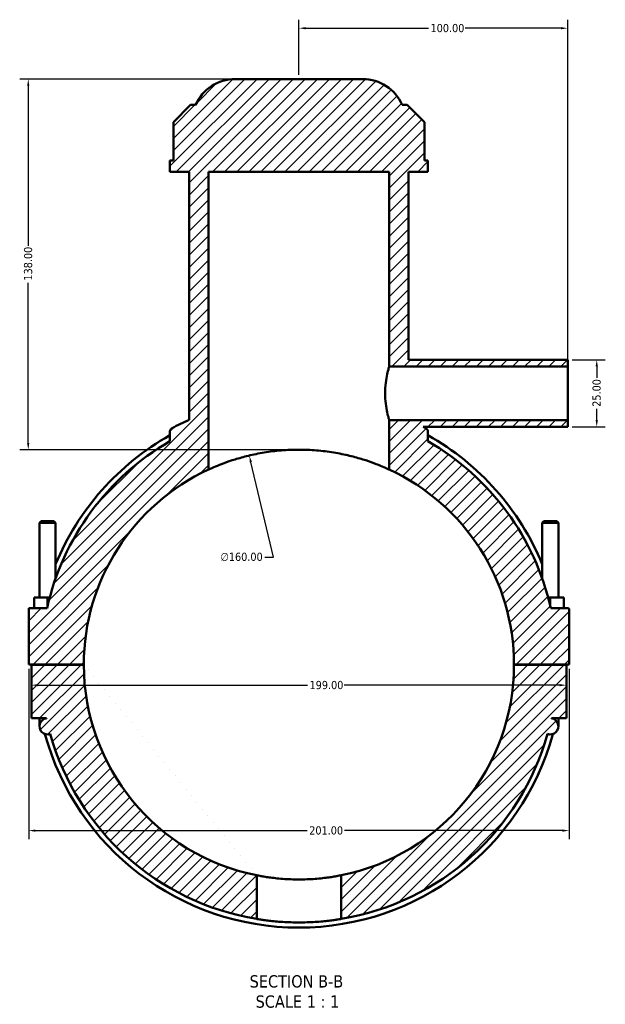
# Model space of a CAD drawing. Header units: millimetres. Extents: x 0 to 898, y -421 to 989.
# Tile 1 of 7: x 311 to 528, y -421 to -55. Entities that reach past the tile are written whole.
import ezdxf

# ---------------------------------------------------------------- set-up
doc = ezdxf.new("R2010")
doc.units = ezdxf.units.MM
for name, color, linetype, lineweight in [('Dimension (ANSI)', 7, 'Continuous', 25), ('Hatch (ANSI)', 7, 'Continuous', 18), ('Symbol (ANSI)', 7, 'Continuous', 25), ('Visible (ANSI)', 7, 'Continuous', 50)]:
    doc.layers.add(name, color=color, linetype=linetype, lineweight=lineweight)
doc.styles.add('Label Text (ANSI)', font='tahoma.ttf')
doc.styles.add('Note Text (ANSI)', font='tahoma.ttf')
doc.dimstyles.new('Default - mm (ANSI)', dxfattribs={"dimtxt": 3.048, "dimasz": 2.5, "dimexe": 3.175, "dimexo": 1.6002, "dimgap": 0.8, "dimtad": 0, "dimtoh": 1, "dimrnd": 1e-08, "dimzin": 4, "dimdsep": 46, "dimtxsty": 'Note Text (ANSI)', "dimcen": 0.09, "dimdle": 10, "dimclrd": 256, "dimclre": 256, "dimclrt": 230, "dimadec": 1, "dimazin": 1, "dimtfac": 1, "dimtofl": 0, "dimtmove": 0, "dimatfit": 3, "dimfxl": 1, "dimtolj": 1, "dimtzin": 4, "dimlwd": -1, "dimlwe": -1, "dimarcsym": 0})

# ---------------------------------------------------------------- blocks, each defined once
blk = doc.blocks.new('*D7')
at = {"layer": 'Defpoints', "color": 0, "transparency": 16777216}
for p in [(396.09, -217.16), (432.97, -372.85)]:
    blk.add_point(p, dxfattribs=at)
at = {"layer": 'Dimension (ANSI)', "transparency": 16777216}
for p, q in [((405.05, -254.98), (396.67, -219.59)), ((401.83, -254.98), (405.05, -254.98))]:
    blk.add_line(p, q, dxfattribs=at)
blk.add_solid([(397.07, -219.49), (396.26, -219.68), (396.09, -217.16)], dxfattribs=at)
at = {"layer": 'Dimension (ANSI)', "color": 230, "true_color": 0xff0080, "transparency": 16777216, "insert": (385.35, -253.34), "char_height": 3.048, "attachment_point": 1, "style": 'Note Text (ANSI)'}
blk.add_mtext('\\A1;∅160.00', dxfattribs=at)
blk = doc.blocks.new('*D9')
at = {"layer": 'Defpoints', "color": 0, "transparency": 16777216}
for p in [(390.82, -77), (313.87, -215), (414.53, -215)]:
    blk.add_point(p, dxfattribs=at)
at = {"layer": 'Dimension (ANSI)', "transparency": 16777216}
for p, q in [((389.22, -77), (310.69, -77)), ((313.87, -79.5), (313.87, -139.16)), ((313.87, -212.5), (313.87, -152.84)), ((412.93, -215), (310.69, -215))]:
    blk.add_line(p, q, dxfattribs=at)
for points in [[(313.45, -79.5), (314.28, -79.5), (313.87, -77)], [(313.45, -212.5), (314.28, -212.5), (313.87, -215)]]:
    blk.add_solid(points, dxfattribs=at)
at = {"layer": 'Dimension (ANSI)', "color": 230, "true_color": 0xff0080, "transparency": 16777216, "insert": (312.27, -152.04), "char_height": 3.048, "attachment_point": 1, "rotation": 90, "style": 'Note Text (ANSI)'}
blk.add_mtext('\\A1;138.00', dxfattribs=at)
blk = doc.blocks.new('*D10')
at = {"layer": 'Defpoints', "color": 0, "transparency": 16777216}
for p in [(514.53, -181.5), (514.53, -206.5), (525.31, -206.5)]:
    blk.add_point(p, dxfattribs=at)
at = {"layer": 'Dimension (ANSI)', "transparency": 16777216}
for p, q in [((516.13, -181.5), (528.49, -181.5)), ((525.31, -184), (525.31, -188.19)), ((525.31, -204), (525.31, -199.82)), ((516.13, -206.5), (528.49, -206.5))]:
    blk.add_line(p, q, dxfattribs=at)
for points in [[(524.89, -184), (525.73, -184), (525.31, -181.5)], [(524.89, -204), (525.73, -204), (525.31, -206.5)]]:
    blk.add_solid(points, dxfattribs=at)
at = {"layer": 'Dimension (ANSI)', "color": 230, "true_color": 0xff0080, "transparency": 16777216, "insert": (523.72, -199.02), "char_height": 3.048, "attachment_point": 1, "rotation": 90, "style": 'Note Text (ANSI)'}
blk.add_mtext('\\A1;25.00', dxfattribs=at)
blk = doc.blocks.new('*D11')
at = {"layer": 'Defpoints', "color": 0, "transparency": 16777216}
for p in [(514.53, -58.09), (414.53, -77), (514.53, -184)]:
    blk.add_point(p, dxfattribs=at)
at = {"layer": 'Dimension (ANSI)', "transparency": 16777216}
for p, q in [((414.53, -75.4), (414.53, -54.92)), ((514.53, -182.4), (514.53, -54.92)), ((417.03, -58.09), (462.69, -58.09)), ((512.03, -58.09), (476.37, -58.09))]:
    blk.add_line(p, q, dxfattribs=at)
for points in [[(417.03, -57.68), (417.03, -58.51), (414.53, -58.09)], [(512.03, -57.68), (512.03, -58.51), (514.53, -58.09)]]:
    blk.add_solid(points, dxfattribs=at)
at = {"layer": 'Dimension (ANSI)', "color": 230, "true_color": 0xff0080, "transparency": 16777216, "insert": (463.49, -56.51), "char_height": 3.048, "attachment_point": 1, "style": 'Note Text (ANSI)'}
blk.add_mtext('\\A1;100.00', dxfattribs=at)
blk = doc.blocks.new('*D12')
at = {"layer": 'Defpoints', "color": 0, "transparency": 16777216}
for p in [(314.03, -294.95), (515.03, -294.95), (515.03, -356.8)]:
    blk.add_point(p, dxfattribs=at)
at = {"layer": 'Dimension (ANSI)', "transparency": 16777216}
for p, q in [((314.03, -296.55), (314.03, -359.97)), ((515.03, -296.55), (515.03, -359.97)), ((316.53, -356.8), (417.57, -356.8)), ((512.53, -356.8), (431.49, -356.8))]:
    blk.add_line(p, q, dxfattribs=at)
for points in [[(316.53, -356.38), (316.53, -357.22), (314.03, -356.8)], [(512.53, -356.38), (512.53, -357.22), (515.03, -356.8)]]:
    blk.add_solid(points, dxfattribs=at)
at = {"layer": 'Dimension (ANSI)', "color": 230, "true_color": 0xff0080, "transparency": 16777216, "insert": (418.37, -355.21), "char_height": 3.048, "attachment_point": 1, "style": 'Note Text (ANSI)'}
blk.add_mtext('\\A1;201.00', dxfattribs=at)
blk = doc.blocks.new('*D13')
at = {"layer": 'Defpoints', "color": 0, "transparency": 16777216}
for p in [(315.03, -302.66), (514.03, -302.66), (514.03, -302.66)]:
    blk.add_point(p, dxfattribs=at)
at = {"layer": 'Dimension (ANSI)', "transparency": 16777216}
for p, q in [((317.53, -302.66), (417.69, -302.66)), ((511.53, -302.66), (431.37, -302.66))]:
    blk.add_line(p, q, dxfattribs=at)
for points in [[(317.53, -302.25), (317.53, -303.08), (315.03, -302.66)], [(511.53, -302.25), (511.53, -303.08), (514.03, -302.66)]]:
    blk.add_solid(points, dxfattribs=at)
at = {"layer": 'Dimension (ANSI)', "color": 230, "true_color": 0xff0080, "transparency": 16777216, "insert": (418.49, -301.08), "char_height": 3.048, "attachment_point": 1, "style": 'Note Text (ANSI)'}
blk.add_mtext('\\A1;199.00', dxfattribs=at)

msp = doc.modelspace()

# ---------------------------------------------------------------- hatches: boundary and pattern name
at = {"layer": 'Hatch (ANSI)'}
h = msp.add_hatch(dxfattribs=at)
h.set_pattern_fill('ANSI31', color=256, scale=25.4, style=0)
h.set_pattern_definition([(45, (0, 0), (-2.245064, 2.245064), [])])
edge = h.paths.add_edge_path()
edge.add_ellipse((414.531, -295.001), major_axis=(-48, 83.138), ratio=1, start_angle=0, end_angle=47.36437)
edge.add_line((320.856, -274.001), (314.031, -274.001))
edge.add_line((314.031, -274.001), (314.031, -294.951))
edge.add_line((314.031, -294.951), (334.531, -294.951))
edge.add_ellipse((414.531, -295.001), major_axis=(-80, 0.05), ratio=1, start_angle=294.8704, end_angle=360, ccw=False)
edge.add_line((380.931, -222.399), (380.931, -111.501))
edge.add_line((380.931, -111.501), (448.131, -111.501))
edge.add_line((448.131, -111.501), (448.131, -184.001))
edge.add_line((448.131, -184.001), (514.531, -184.001))
edge.add_line((514.531, -184.001), (514.531, -181.501))
edge.add_line((514.531, -181.501), (455.331, -181.501))
edge.add_line((455.331, -181.501), (455.331, -111.501))
edge.add_line((455.331, -111.501), (462.531, -111.501))
edge.add_line((462.531, -111.501), (462.531, -107.361))
edge.add_line((462.531, -107.361), (461.213, -107.361))
edge.add_line((461.213, -107.361), (461.213, -93.061))
edge.add_line((461.213, -93.061), (454.813, -86.661))
edge.add_line((454.813, -86.661), (452.931, -86.661))
edge.add_ellipse((438.241, -93.001), major_axis=(14.69, 6.34), ratio=1, start_angle=0, end_angle=66.65604)
edge.add_line((438.241, -77.001), (390.822, -77.001))
edge.add_ellipse((390.822, -93.001), major_axis=(0, 16), ratio=1, start_angle=0, end_angle=66.65604)
edge.add_line((376.131, -86.661), (374.249, -86.661))
edge.add_line((374.249, -86.661), (367.849, -93.061))
edge.add_line((367.849, -93.061), (367.849, -107.361))
edge.add_line((367.849, -107.361), (366.531, -107.361))
edge.add_line((366.531, -107.361), (366.531, -111.501))
edge.add_line((366.531, -111.501), (373.731, -111.501))
edge.add_line((373.731, -111.501), (373.731, -203.878))
edge.add_ellipse((414.531, -295.001), major_axis=(-40.8, 91.123), ratio=1, start_angle=0, end_angle=4.06422)
edge.add_spline(control_points=[(367.376, -206.999), (367.213, -207.086), (367.067, -207.201), (366.82, -207.475), (366.721, -207.632), (366.572, -207.995), (366.531, -208.201), (366.531, -208.41)], knot_values=[-0.17309, -0.17309, -0.17309, -0.17309, -0.1177965, -0.1177965, -0.0625031, -0.0625031, 0, 0, 0, 0], degree=3, periodic=0)
edge.add_line((366.531, -208.41), (366.531, -211.863))
edge = h.paths.add_edge_path()
edge.add_ellipse((514.531, -274.501), major_axis=(0.5, 0), ratio=1, start_angle=0, end_angle=90)
edge.add_line((514.531, -274.001), (508.206, -274.001))
edge.add_ellipse((414.531, -295.001), major_axis=(93.675, 21), ratio=1, start_angle=0, end_angle=47.36437)
edge.add_line((462.531, -211.863), (462.531, -208.41))
edge.add_spline(control_points=[(462.531, -208.41), (462.531, -208.225), (462.499, -208.042), (462.375, -207.695), (462.283, -207.534), (462.033, -207.231), (461.871, -207.098), (461.687, -206.999)], knot_values=[-0.17309, -0.17309, -0.17309, -0.17309, -0.1177965, -0.1177965, -0.0625031, -0.0625031, 0, 0, 0, 0], degree=3, periodic=0)
edge.add_ellipse((414.531, -295.001), major_axis=(47.156, 88.002), ratio=1, start_angle=0, end_angle=0.61109)
edge.add_line((460.746, -206.501), (514.531, -206.501))
edge.add_line((514.531, -206.501), (514.531, -204.001))
edge.add_line((514.531, -204.001), (448.131, -204.001))
edge.add_line((448.131, -204.001), (448.131, -222.399))
edge.add_ellipse((414.531, -295.001), major_axis=(33.6, 72.602), ratio=1, start_angle=294.8704, end_angle=360, ccw=False)
edge.add_line((494.531, -294.951), (515.031, -294.951))
edge.add_line((515.031, -294.951), (515.031, -274.501))
edge = h.paths.add_edge_path()
edge.add_line((334.531, -295.051), (315.031, -295.051))
edge.add_line((315.031, -295.051), (315.031, -315.001))
edge.add_line((315.031, -315.001), (320.638, -315.001))
edge.add_ellipse((414.531, -295.001), major_axis=(-93.894, -20), ratio=1, start_angle=0, end_angle=0.01539)
edge.add_ellipse((321.031, -318.001), major_axis=(-0.388, 2.975), ratio=1, start_angle=0, end_angle=192.77041)
edge.add_ellipse((414.531, -295.001), major_axis=(-92.464, -25.815), ratio=1, start_angle=0, end_angle=65.00014)
edge.add_line((398.851, -389.712), (398.851, -373.45))
edge.add_ellipse((414.531, -295.001), major_axis=(-15.68, -78.448), ratio=1, start_angle=281.33896, end_angle=360, ccw=False)
edge = h.paths.add_edge_path()
edge.add_line((514.031, -295.051), (494.531, -295.051))
edge.add_ellipse((414.531, -295.001), major_axis=(80, -0.05), ratio=1, start_angle=281.33896, end_angle=360, ccw=False)
edge.add_line((430.211, -373.45), (430.211, -389.712))
edge.add_ellipse((414.531, -295.001), major_axis=(15.68, -94.711), ratio=1, start_angle=0, end_angle=65.00014)
edge.add_ellipse((508.031, -318.001), major_axis=(-1.036, -2.815), ratio=1, start_angle=0, end_angle=192.77041)
edge.add_ellipse((414.531, -295.001), major_axis=(93.888, -20.025), ratio=1, start_angle=0, end_angle=0.01539)
edge.add_line((508.425, -315.001), (514.031, -315.001))
edge.add_line((514.031, -315.001), (514.031, -295.051))

# ---------------------------------------------------------------- linework, layer by layer
at = {"layer": 'Visible (ANSI)'}
for p, q in [((438.241, -77.001), (390.822, -77.001)), ((374.249, -86.661), (367.849, -93.061)), ((376.131, -86.661), (374.249, -86.661)), ((454.813, -86.661), (452.931, -86.661)), ((461.213, -93.061), (454.813, -86.661)), ((367.849, -93.061), (367.849, -107.361)), ((461.213, -107.361), (461.213, -93.061)), ((367.849, -107.361), (366.531, -107.361)), ((366.531, -107.361), (366.531, -111.501)), ((462.531, -107.361), (461.213, -107.361)), ((462.531, -111.501), (462.531, -107.361)), ((366.531, -111.501), (373.731, -111.501)), ((373.731, -111.501), (373.731, -203.878)), ((380.931, -222.399), (380.931, -111.501)), ((380.931, -111.501), (448.131, -111.501)), ((448.131, -111.501), (448.131, -184.001)), ((455.331, -181.501), (455.331, -111.501)), ((455.331, -111.501), (462.531, -111.501)), ((514.531, -181.501), (455.331, -181.501)), ((514.531, -184.001), (514.531, -181.501)), ((448.131, -184.001), (514.531, -184.001)), ((514.531, -204.001), (514.531, -184.001)), ((514.531, -204.001), (448.131, -204.001)), ((448.131, -204.001), (448.131, -222.399)), ((514.531, -206.501), (514.531, -204.001)), ((366.531, -208.41), (366.531, -211.863)), ((460.746, -206.501), (514.531, -206.501)), ((462.531, -211.863), (462.531, -208.41)), ((318.631, -241.618), (318.031, -242.218)), ((323.431, -241.618), (318.631, -241.618)), ((323.431, -241.618), (324.031, -242.218)), ((505.631, -241.618), (505.031, -242.218)), ((505.631, -241.618), (510.431, -241.618)), ((510.431, -241.618), (511.031, -242.218)), ((318.031, -242.218), (324.031, -242.218)), ((318.031, -242.218), (318.031, -270.001)), ((324.031, -242.218), (324.031, -262.974)), ((511.031, -242.218), (505.031, -242.218)), ((505.031, -262.974), (505.031, -242.218)), ((511.031, -270.001), (511.031, -242.218)), ((321.031, -270.001), (316.031, -270.001)), ((316.031, -274.001), (316.031, -270.001)), ((321.031, -273.236), (321.031, -270.001)), ((321.844, -270.001), (321.031, -270.001)), ((507.219, -270.001), (508.031, -270.001)), ((508.031, -270.001), (513.031, -270.001)), ((508.031, -273.236), (508.031, -270.001)), ((513.031, -274.001), (513.031, -270.001)), ((320.856, -274.001), (314.031, -274.001)), ((314.031, -274.001), (314.031, -294.951)), ((514.531, -274.001), (508.206, -274.001)), ((515.031, -294.951), (515.031, -274.501)), ((314.031, -294.951), (334.531, -294.951)), ((334.531, -295.051), (315.031, -295.051)), ((315.031, -295.051), (315.031, -315.001)), ((318.031, -294.951), (318.031, -295.051)), ((324.031, -294.951), (324.031, -295.051)), ((494.531, -294.951), (515.031, -294.951)), ((514.031, -295.051), (494.531, -295.051)), ((505.031, -295.051), (505.031, -294.951)), ((511.031, -295.051), (511.031, -294.951)), ((514.031, -315.001), (514.031, -295.051)), ((315.031, -315.001), (320.638, -315.001)), ((318.031, -315.001), (318.031, -318.001)), ((508.425, -315.001), (514.031, -315.001)), ((511.031, -318.001), (511.031, -315.001)), ((398.851, -389.712), (398.851, -373.45)), ((430.211, -373.45), (430.211, -389.712))]:
    msp.add_line(p, q, dxfattribs=at)
for centre, radius, start, end in [((390.822, -93.001), 16, 90, 156.65604), ((438.241, -93.001), 16, 23.34396, 90), ((414.531, -295.001), 99.84, 114.1203, 118.18452), ((414.531, -295.001), 99.84, 61.81548, 62.42656), ((414.531, -295.001), 96, 120, 167.36437), ((414.531, -295.001), 97.92, 119.35347, 157.55161), ((414.531, -295.001), 97.92, 22.44839, 60.64653), ((414.531, -295.001), 96, 12.63563, 60), ((414.531, -295.001), 80, 114.83459, 179.96419), ((414.531, -295.001), 80, 0.03581, 65.16541), ((514.531, -274.501), 0.5, 0, 90), ((414.531, -295.001), 80, 180.03581, 258.69685), ((414.531, -295.001), 80, 281.30315, 359.96419), ((321.031, -318.001), 3, 97.43456, 290.20496), ((414.531, -295.001), 96, 192.0247, 192.04009), ((508.031, -318.001), 3, 249.79504, 82.56544), ((414.531, -295.001), 96, 347.95991, 347.9753), ((414.531, -295.001), 97.92, 195.3049, 344.6951), ((414.531, -295.001), 96, 195.59943, 260.59957), ((414.531, -295.001), 96, 279.40043, 344.40057)]:
    msp.add_arc(centre, radius, start, end, dxfattribs=at)
for points, knots in [([(448.131, -184.001), (448.131, -184.001), (448.053, -184.256), (447.77, -185.278), (447.569, -186.047), (447.189, -187.814), (446.984, -188.933), (446.691, -191.395), (446.609, -192.737), (446.609, -194.001)], [4.5501462, 4.5501462, 4.5501462, 4.5501462, 4.9292704, 4.9292704, 5.3083946, 5.3083946, 5.6876281, 5.6876281, 6.0668616, 6.0668616, 6.0668616, 6.0668616]), ([(446.609, -194.001), (446.609, -195.266), (446.691, -196.608), (446.984, -199.069), (447.189, -200.189), (447.569, -201.956), (447.77, -202.724), (448.053, -203.747), (448.131, -204.001), (448.131, -204.001)], [0, 0, 0, 0, 0.3792335, 0.3792335, 0.758467, 0.758467, 1.1375912, 1.1375912, 1.5167154, 1.5167154, 1.5167154, 1.5167154]), ([(367.376, -206.999), (367.213, -207.086), (367.067, -207.201), (366.82, -207.475), (366.721, -207.632), (366.572, -207.995), (366.531, -208.201), (366.531, -208.41)], [-0.17308995, -0.17308995, -0.17308995, -0.17308995, -0.11779654, -0.11779654, -0.06250312, -0.06250312, 0, 0, 0, 0]), ([(462.531, -208.41), (462.531, -208.225), (462.499, -208.042), (462.375, -207.695), (462.283, -207.534), (462.033, -207.231), (461.871, -207.098), (461.687, -206.999)], [-0.17308995, -0.17308995, -0.17308995, -0.17308995, -0.11779654, -0.11779654, -0.06250312, -0.06250312, 0, 0, 0, 0]), ([(448.131, -222.399), (448.131, -222.399), (447.924, -222.302), (447.06, -221.912), (446.404, -221.619), (444.682, -220.895), (443.615, -220.464), (441.158, -219.551), (439.768, -219.07), (436.814, -218.152), (435.145, -217.68), (431.502, -216.8), (429.528, -216.392), (425.396, -215.715), (423.234, -215.446), (418.871, -215.089), (416.668, -215.001), (412.394, -215.001), (410.192, -215.089), (405.828, -215.446), (403.666, -215.715), (399.534, -216.392), (397.56, -216.8), (393.917, -217.68), (392.248, -218.152), (389.295, -219.07), (387.905, -219.551), (385.448, -220.464), (384.38, -220.895), (382.658, -221.619), (382.003, -221.912), (381.139, -222.302), (380.931, -222.399), (380.931, -222.399)], [10.2652539, 10.2652539, 10.2652539, 10.2652539, 10.907234, 10.907234, 11.549214, 11.549214, 12.191194, 12.191194, 12.833174, 12.833174, 13.4743507, 13.4743507, 14.1155275, 14.1155275, 14.7567042, 14.7567042, 15.3978809, 15.3978809, 16.0390576, 16.0390576, 16.6802344, 16.6802344, 17.3214111, 17.3214111, 17.9625878, 17.9625878, 18.6045679, 18.6045679, 19.2465479, 19.2465479, 19.8885279, 19.8885279, 20.5305079, 20.5305079, 20.5305079, 20.5305079]), ([(398.851, -373.45), (398.851, -373.45), (398.946, -373.469), (399.344, -373.547), (399.647, -373.606), (400.448, -373.753), (400.946, -373.842), (402.097, -374.031), (402.749, -374.132), (404.138, -374.327), (404.923, -374.427), (406.633, -374.615), (407.558, -374.703), (409.489, -374.848), (410.497, -374.906), (412.524, -374.983), (413.544, -375.001), (415.518, -375.001), (416.538, -374.983), (418.566, -374.906), (419.573, -374.848), (421.504, -374.703), (422.429, -374.615), (424.139, -374.427), (424.924, -374.327), (426.313, -374.132), (426.966, -374.031), (428.116, -373.842), (428.614, -373.753), (429.415, -373.606), (429.718, -373.547), (430.116, -373.469), (430.211, -373.45), (430.211, -373.45)], [4.7383751, 4.7383751, 4.7383751, 4.7383751, 5.0345312, 5.0345312, 5.3306873, 5.3306873, 5.6268434, 5.6268434, 5.9229994, 5.9229994, 6.2191402, 6.2191402, 6.515281, 6.515281, 6.8114218, 6.8114218, 7.1075626, 7.1075626, 7.4037035, 7.4037035, 7.6998443, 7.6998443, 7.9959851, 7.9959851, 8.2921259, 8.2921259, 8.5882819, 8.5882819, 8.884438, 8.884438, 9.1805941, 9.1805941, 9.4767502, 9.4767502, 9.4767502, 9.4767502]), ([(430.211, -389.712), (430.211, -389.712), (430.117, -389.728), (429.719, -389.793), (429.416, -389.841), (428.615, -389.964), (428.117, -390.037), (426.966, -390.194), (426.314, -390.278), (424.924, -390.44), (424.138, -390.523), (422.427, -390.68), (421.502, -390.753), (419.571, -390.874), (418.564, -390.922), (416.537, -390.986), (415.518, -391.001), (413.545, -391.001), (412.525, -390.986), (410.499, -390.922), (409.491, -390.874), (407.56, -390.753), (406.635, -390.68), (404.924, -390.523), (404.139, -390.44), (402.749, -390.278), (402.096, -390.194), (400.945, -390.037), (400.447, -389.964), (399.646, -389.841), (399.343, -389.793), (398.946, -389.728), (398.851, -389.712), (398.851, -389.712)], [0, 0, 0, 0, 0.2958964, 0.2958964, 0.5917927, 0.5917927, 0.8876891, 0.8876891, 1.1835854, 1.1835854, 1.4794745, 1.4794745, 1.7753636, 1.7753636, 2.0712527, 2.0712527, 2.3671417, 2.3671417, 2.6630308, 2.6630308, 2.9589199, 2.9589199, 3.254809, 3.254809, 3.550698, 3.550698, 3.8465944, 3.8465944, 4.1424908, 4.1424908, 4.4383871, 4.4383871, 4.7342835, 4.7342835, 4.7342835, 4.7342835])]:
    msp.add_open_spline(points, degree=3, knots=knots, dxfattribs=at)

# ---------------------------------------------------------------- texts
at = {"layer": 'Symbol (ANSI)', "char_height": 4.572, "attachment_point": 7, "style": 'Label Text (ANSI)'}
for s, insert in [('SECTION B-B', (396.203, -415.306)), ('SCALE 1 : 1', (398.426, -422.819))]:
    msp.add_mtext(s, dxfattribs=dict(at, insert=insert))

# ---------------------------------------------------------------- dimensions: what is measured, and where the dimension line sits
at = {"layer": 'Dimension (ANSI)'}
for base, p1, p2, angle, override, picture, middle in [((514.531, -58.092), (414.531, -77.001), (514.531, -184.001), 180, {"dimtoh": 0, "dimdec": 2, "dimtp": 0, "dimtm": 0, "dimtdec": 2, "dimatfit": 1}, '*D11', (469.531, -58.092)), ((313.866, -215.002), (390.822, -77.001), (414.531, -215.002), 90, {"dimtoh": 0, "dimdec": 2, "dimtp": 0, "dimtm": 0, "dimtdec": 2, "dimatfit": 1}, '*D9', (313.866, -146.002)), ((525.311, -206.501), (514.531, -181.501), (514.531, -206.501), 90, {"dimtoh": 0, "dimdec": 2, "dimtp": 0, "dimtm": 0, "dimtdec": 2, "dimatfit": 1}, '*D10', (525.311, -194.001)), ((515.031, -356.799), (314.031, -294.951), (515.031, -294.951), 180, {"dimtoh": 0, "dimdec": 2, "dimtp": 0, "dimtm": 0, "dimtdec": 2, "dimatfit": 1}, '*D12', (424.531, -356.799)), ((514.031, -302.662), (315.031, -302.662), (514.031, -302.662), 180, {"dimtoh": 0, "dimdec": 2, "dimse1": 1, "dimse2": 1, "dimtp": 0, "dimtm": 0, "dimtdec": 2, "dimatfit": 1}, '*D13', (424.531, -302.662))]:
    dim = msp.add_linear_dim(base=base, p1=p1, p2=p2, angle=angle, dimstyle='Default - mm (ANSI)', override=override, dxfattribs=at)
    dim.commit()
    dim.dimension.update_dxf_attribs({"geometry": picture, "text_midpoint": middle, "dimtype": 160})
dim = msp.add_diameter_dim_2p(p1=(432.971, -372.852), p2=(396.092, -217.156), dimstyle='Default - mm (ANSI)', override={"dimtih": 1, "dimdec": 2, "dimlfac": 0.999973, "dimtp": 0, "dimtm": 0, "dimtdec": 2}, dxfattribs=at)
dim.commit()
dim.dimension.update_dxf_attribs({"geometry": '*D7', "text_midpoint": (393.19, -254.98), "dimtype": 163})

doc.saveas('drawing.dxf')
